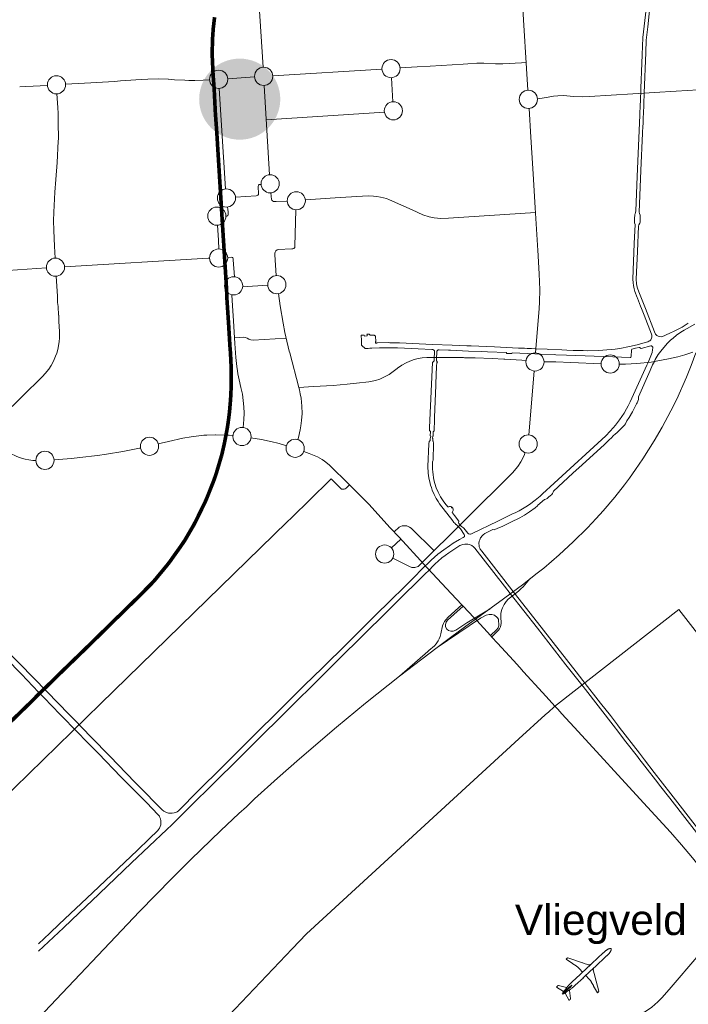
# Model space of a CAD drawing. Header units: metres. Extents: x 160756 to 160966, y 503283 to 503570.
# Tile 23 of 26: x 160929 to 160947, y 503372 to 503399. Entities that reach past the tile are written whole.
import ezdxf

# ---------------------------------------------------------------- set-up
doc = ezdxf.new("R2010")
doc.units = ezdxf.units.M
doc.header["$MEASUREMENT"] = 0
doc.linetypes.add('DGN Style 7', pattern=[13.626466, 6.13191, -2.725293, 2.04397, -2.725293])
for name, color, linetype, lineweight in [('kader', 7, 'Continuous', 0), ('tekening-onderhoek', 7, 'Continuous', 0), ('X-TA-MAATVOERING', 7, 'Continuous', 0), ('X-TA-TEKST(oppervlakte)', 7, 'Continuous', 0)]:
    doc.layers.add(name, color=color, linetype=linetype, lineweight=lineweight)
doc.styles.add('ARIAL', font='arial.ttf', dxfattribs={"height": 2.5})
doc.styles.add('Style-Arial', font='arial.ttf')

# ---------------------------------------------------------------- blocks, each defined once
blk = doc.blocks.new('KA3')
at = {"linetype": 'DGN Style 7'}
blk.add_wipeout([(4200, 0), (4200, 2946), (0, 2946), (0, 0), (4200, 0), (4080, 110), (118.4, 110), (118.4, 2836), (4080, 2836), (4080, 110)], dxfattribs=at)
blk = doc.blocks.new('TOP_zwartwit')
for p, q in [((-33.773, -54.998), (-34.176, -48.325)), ((-47.792, -54.202), (-41.79, -53.837)), ((-40.792, -53.771), (-39.861, -53.71)), ((-39.86, -53.71), (-39.141, -53.671)), ((-59.183, -54.668), (-57.799, -54.58)), ((-57.798, -54.58), (-57.477, -54.564)), ((-56.17, -54.486), (-55.328, -54.426)), ((-53.529, -54.39), (-53.197, -54.423)), ((-53.201, -54.423), (-52.621, -54.449)), ((-48.79, -54.265), (-50.27, -54.363)), ((-41.19, -55.627), (-41.263, -54.306)), ((-61.704, -54.816), (-61.374, -54.799)), ((-61.374, -54.799), (-60.181, -54.73)), ((-50.394, -60.426), (-50.738, -54.895)), ((-47.967, -59.643), (-48.261, -54.731)), ((-41.655, -56.21), (-48.148, -56.624)), ((-59.637, -58.977), (-59.586, -57.803)), ((-59.717, -59.898), (-59.637, -58.974)), ((-44.097, -60.897), (-46.003, -61.034)), ((-40.139, -61.58), (-41.374, -61.029)), ((-59.845, -62.155), (-59.834, -61.713)), ((-39.547, -61.844), (-40.138, -61.581)), ((-33.353, -61.716), (-38.128, -62.026)), ((-59.835, -62.704), (-59.845, -62.155)), ((-59.799, -63.577), (-59.835, -62.705)), ((-47.601, -65.195), (-47.677, -64.044)), ((-60.239, -64.766), (-67.124, -65.227)), ((-49.944, -67.682), (-49.999, -66.862)), ((-49.944, -67.682), (-49.871, -68.931)), ((-46.888, -69.343), (-47.075, -68.555)), ((-49.777, -70.198), (-49.739, -70.441)), ((-32.523, -69.937), (-32.882, -69.94)), ((-33.712, -73.961), (-33.423, -70.443)), ((-46.328, -71.48), (-46.354, -71.346)), ((-46.286, -71.697), (-46.328, -71.48)), ((-46.283, -73.674), (-46.244, -73.46)), ((-51.418, -73.967), (-50.951, -73.95)), ((-50.946, -73.95), (-50.319, -73.963)), ((-47.907, -74.319), (-47.986, -74.301)), ((-41.332, -79.062), (-42.177, -78.134)), ((-40.852, -79.584), (-41.333, -79.062)), ((-40.652, -79.802), (-40.852, -79.584)), ((-41.274, -80.174), (-40.752, -79.693)), ((-39.669, -80.874), (-40.651, -79.802)), ((-39.527, -81.029), (-39.669, -80.874)), ((-33.661, -81.884), (-34.034, -82.308)), ((-37.328, -83.379), (-37.396, -83.306)), ((-36.742, -84.004), (-37.328, -83.379)), ((-37.129, -84.296), (-35.85, -83.517)), ((-36.38, -84.037), (-38.763, -85.654)), ((-36.582, -84.176), (-36.742, -84.004)), ((-35.825, -84.995), (-36.582, -84.176)), ((-35.824, -84.996), (-35.745, -85.084)), ((-40.82, -87.223), (-39.267, -85.875))]:
    blk.add_line(p, q)
at = {"ltscale": 100}
for p, q in [((-31.631, -102.764), (-31.674, -102.805)), ((-31.312, -103.04), (-31.674, -102.805)), ((-30.769, -103.002), (-31.573, -102.731)), ((-29.629, -102.456), (-30.248, -103.033)), ((-29.458, -102.639), (-30.077, -103.217)), ((-31.291, -103.053), (-31.312, -103.04)), ((-31.121, -103.164), (-31.291, -103.053)), ((-31.099, -103.178), (-31.12, -103.164)), ((-31.018, -103.231), (-31.099, -103.178)), ((-31.018, -103.231), (-30.947, -103.307)), ((-30.947, -103.307), (-30.932, -103.323)), ((-30.932, -103.323), (-30.759, -103.509)), ((-30.315, -103.095), (-30.83, -103.576)), ((-30.748, -103.008), (-30.769, -103.002)), ((-30.618, -103.052), (-30.749, -103.009)), ((-30.144, -103.278), (-30.659, -103.759)), ((-30.428, -103.116), (-30.618, -103.052)), ((-30.287, -103.069), (-30.316, -103.094)), ((-30.248, -103.033), (-30.315, -103.095)), ((-30.173, -103.39), (-30.122, -103.584)), ((-30.077, -103.217), (-30.143, -103.278)), ((-30.115, -103.253), (-30.143, -103.28)), ((-30.892, -103.634), (-31.338, -104.049)), ((-30.721, -103.817), (-31.167, -104.233)), ((-30.802, -103.55), (-30.917, -103.657)), ((-30.638, -103.739), (-30.746, -103.84)), ((-30.588, -103.692), (-30.414, -103.878)), ((-30.399, -103.895), (-30.414, -103.878)), ((-30.399, -103.895), (-30.328, -103.971)), ((-30.328, -103.971), (-30.281, -104.055)), ((-30.122, -103.584), (-30.088, -103.717)), ((-30.087, -103.717), (-30.082, -103.738)), ((-30.082, -103.738), (-29.868, -104.559)), ((-31.804, -104.579), (-32.192, -104.331)), ((-32.091, -104.256), (-32.108, -104.252)), ((-31.65, -104.353), (-32.091, -104.256)), ((-31.525, -104.366), (-31.785, -104.626)), ((-31.496, -104.397), (-31.773, -104.639)), ((-31.491, -104.523), (-31.426, -104.969)), ((-31.373, -104.082), (-31.338, -104.049)), ((-31.202, -104.265), (-31.167, -104.233)), ((-30.281, -104.055), (-30.269, -104.078)), ((-30.269, -104.078), (-30.17, -104.256)), ((-30.17, -104.256), (-30.158, -104.277)), ((-30.158, -104.277), (-29.949, -104.655)), ((-31.866, -104.708), (-31.885, -104.73)), ((-31.885, -104.73), (-31.884, -104.731)), ((-31.861, -104.713), (-31.884, -104.731)), ((-31.843, -104.645), (-31.871, -104.703)), ((-31.871, -104.703), (-31.856, -104.719)), ((-31.796, -104.695), (-31.856, -104.719)), ((-31.785, -104.626), (-31.804, -104.645)), ((-31.773, -104.639), (-31.794, -104.657)), ((-31.728, -104.66), (-31.507, -105.065)), ((-31.426, -104.969), (-31.423, -104.987)), ((-29.905, -104.614), (-29.949, -104.655))]:
    blk.add_line(p, q, dxfattribs=at)
at = {"flags": 128}
for points in [[(-60.667, -102.365), (-59.303, -101.068), (-58.017, -99.847), (-57.759, -99.61), (-55.554, -97.508), (-53.612, -95.661), (-53.34, -95.404), (-51.816, -93.879), (-51.757, -93.827), (-51.597, -93.681), (-51.529, -93.605), (-49.185, -91.275), (-46.61, -88.731), (-45.501, -87.626), (-44.163, -86.301), (-41.525, -83.682), (-41.084, -83.251), (-39.397, -81.573), (-39.241, -81.428), (-39.12, -81.316), (-39.046, -81.232), (-38.866, -81.055), (-38.7, -80.902), (-38.495, -80.725), (-38.323, -80.587), (-38.121, -80.437), (-37.846, -80.253), (-37.514, -80.047), (-37.454, -80.019), (-37.341, -79.979), (-37.227, -79.962), (-37.137, -79.962), (-37.069, -79.971), (-36.978, -79.993), (-36.856, -80.049), (-36.754, -80.119), (-36.682, -80.192), (-35.637, -81.526), (-34.928, -82.442), (-34.867, -82.516), (-34.806, -82.602), (-34.765, -82.66), (-34.744, -82.677), (-33.248, -84.59), (-31.678, -86.601), (-30.738, -87.794), (-28.956, -90.091), (-28.898, -90.165), (-28.378, -90.837), (-27.739, -91.653), (-27.665, -91.756), (-27.336, -92.175), (-26.629, -93.092), (-26.527, -93.228), (-25.974, -93.935), (-23.939, -96.562)], [(-22.979, -97.478), (-25.906, -93.694), (-26.821, -92.524), (-27.354, -91.831), (-27.626, -91.474), (-28.748, -90.039), (-28.841, -89.901), (-29.236, -89.401), (-29.777, -88.711), (-30.744, -87.473), (-31.124, -86.997), (-32.91, -84.707), (-34.648, -82.484), (-35.919, -80.847), (-36.305, -80.359), (-36.388, -80.243), (-36.411, -80.197), (-36.441, -80.107), (-36.453, -80.039), (-36.458, -79.925), (-36.443, -79.812), (-36.417, -79.721), (-36.371, -79.625), (-36.343, -79.581), (-36.299, -79.525), (-36.232, -79.457), (-36.141, -79.389), (-35.994, -79.31), (-35.703, -79.163), (-35.625, -79.184), (-35.423, -79.082), (-35.177, -78.99), (-34.698, -78.758), (-34.203, -78.513), (-33.96, -78.379), (-33.676, -78.184), (-33.365, -77.962), (-33.249, -77.857), (-33.23, -77.817), (-32.855, -77.502), (-32.78, -77.492), (-32.743, -77.476), (-32.709, -77.453), (-32.621, -77.371), (-32.553, -77.309), (-32.448, -77.229), (-32.41, -77.177), (-32.384, -77.107), (-32.36, -77.05), (-31.298, -76.07), (-30.79, -75.611), (-29.563, -74.483), (-29.297, -74.234), (-29.175, -74.114), (-29.08, -74.016), (-28.962, -73.899), (-28.878, -73.837), (-28.453, -73.418), (-28.4, -73.341), (-28.334, -73.182), (-28.21, -73.007), (-28.02, -72.693), (-27.799, -72.25), (-27.766, -72.199), (-27.688, -72.002), (-27.682, -71.926), (-27.696, -71.857), (-27.045, -70.407), (-26.912, -70.11), (-26.816, -69.919), (-26.765, -69.817), (-26.6, -69.542), (-26.468, -69.35), (-26.305, -69.145), (-26.093, -68.909), (-25.925, -68.748), (-25.789, -68.626), (-25.599, -68.473), (-25.37, -68.311), (-25.18, -68.193), (-25.007, -68.101), (-24.587, -67.862)], [(-24.95, -67.814), (-25.296, -68.021), (-25.65, -68.205), (-25.801, -68.279), (-25.9, -68.32), (-26.246, -68.49), (-26.373, -68.541), (-26.45, -68.555), (-26.526, -68.552), (-26.603, -68.531), (-26.674, -68.49), (-26.716, -68.453), (-26.75, -68.41), (-26.813, -68.28), (-27.312, -67.004), (-27.635, -66.187), (-27.726, -65.932), (-27.754, -65.83), (-27.791, -65.651), (-27.811, -65.389), (-27.741, -63.865), (-27.686, -62.478), (-27.679, -62.4), (-27.612, -62.302), (-27.606, -62.279), (-27.592, -61.926), (-27.602, -61.869), (-27.638, -61.783), (-27.649, -61.709), (-27.552, -59.417), (-27.468, -57.36), (-27.462, -57.315), (-27.452, -56.993), (-27.441, -56.822), (-27.43, -56.443), (-27.421, -56.326), (-27.375, -55.152), (-27.287, -52.915), (-27.264, -52.234), (-27.18, -51.505), (-27.021, -50.081)], [(-27.27, -50.536), (-27.45, -52.086), (-27.487, -53.043), (-27.521, -53.971), (-27.525, -53.991), (-27.538, -54.43), (-27.544, -54.467), (-27.553, -54.851), (-27.556, -54.877), (-27.561, -54.942), (-27.562, -55.014), (-27.567, -55.164), (-27.573, -55.35), (-27.579, -55.404), (-27.584, -55.532), (-27.599, -55.879), (-27.612, -56.267), (-27.62, -56.375), (-27.76, -59.741), (-27.84, -61.624), (-27.847, -61.718), (-27.881, -61.803), (-27.89, -61.837), (-27.902, -62.062), (-27.911, -62.293), (-27.878, -62.39), (-27.921, -63.427), (-28.007, -65.392), (-27.99, -65.598), (-27.97, -65.737), (-27.93, -65.915), (-27.882, -66.074), (-27.757, -66.392), (-27.746, -66.431), (-27.571, -66.868), (-27.522, -67.007), (-27.378, -67.364), (-26.97, -68.416), (-26.955, -68.476), (-26.955, -68.575), (-26.969, -68.634), (-27.017, -68.727), (-27.071, -68.78), (-27.113, -68.809), (-27.181, -68.833), (-27.578, -68.946), (-27.757, -68.996), (-28.177, -69.094), (-28.713, -69.196), (-28.971, -69.235), (-29.645, -69.302), (-29.864, -69.316), (-30.499, -69.325), (-30.737, -69.319), (-30.975, -69.306), (-31.273, -69.308), (-31.63, -69.295), (-31.908, -69.278), (-32.623, -69.25), (-32.702, -69.241), (-33.365, -69.215), (-33.569, -69.207), (-33.587, -69.21), (-33.805, -69.196), (-33.961, -69.194), (-34.281, -69.184), (-35.611, -69.119), (-36.882, -69.063), (-36.911, -69.06), (-37.122, -69.06), (-37.925, -69.023), (-39.004, -68.976), (-39.019, -68.977), (-40.834, -68.895), (-41.353, -68.888), (-41.438, -68.882), (-42.034, -68.884), (-42.066, -68.901), (-42.093, -68.907), (-42.121, -68.905), (-42.147, -68.884), (-42.153, -68.836), (-42.119, -68.821), (-42.139, -68.525), (-42.211, -68.461), (-42.399, -68.47), (-42.436, -68.467), (-42.493, -68.417), (-42.524, -68.416), (-42.618, -68.423), (-42.613, -68.427), (-42.613, -68.51), (-42.758, -68.518), (-42.762, -68.471), (-42.771, -68.468), (-42.925, -68.476), (-42.931, -68.498), (-42.919, -68.734), (-42.914, -68.905), (-42.924, -68.906), (-42.917, -69.017), (-42.898, -69.045), (-42.717, -69.207), (-42.547, -69.199), (-42.453, -69.179), (-42.351, -69.184), (-41.926, -69.165), (-41.31, -69.162), (-41.03, -69.167), (-40.936, -69.176), (-39.798, -69.227), (-39.045, -69.255), (-39.017, -69.261), (-38.988, -69.261), (-38.958, -69.277), (-38.902, -69.33), (-38.896, -69.357), (-38.917, -69.806), (-38.921, -69.883), (-39.021, -69.965), (-39.177, -73.554), (-39.179, -73.713), (-39.127, -73.765), (-39.135, -74.005), (-39.112, -74.028), (-39.118, -74.124), (-39.136, -74.15), (-39.146, -74.27), (-39.203, -74.318), (-39.211, -74.444), (-39.263, -75.695), (-39.25, -76.035), (-39.231, -76.205), (-39.198, -76.403), (-39.167, -76.545), (-39.121, -76.715), (-39.076, -76.857), (-39.022, -76.999), (-38.917, -77.234), (-38.804, -77.453), (-38.71, -77.613), (-38.62, -77.746), (-37.887, -78.689), (-37.874, -78.712), (-37.835, -78.77), (-37.793, -78.809), (-37.732, -78.885), (-37.701, -78.893), (-37.673, -78.917), (-37.478, -79.128), (-37.27, -79.44), (-37.251, -79.474), (-37.246, -79.505), (-37.251, -79.54), (-37.271, -79.571), (-37.318, -79.602), (-37.522, -79.714), (-37.868, -79.921), (-38.084, -80.06), (-38.383, -80.271), (-38.713, -80.522), (-39.089, -80.852), (-39.296, -81.052), (-39.446, -81.203), (-40.175, -81.931), (-41.733, -83.475), (-41.758, -83.495), (-42.547, -84.273), (-43.704, -85.425), (-45.059, -86.766), (-46.061, -87.748), (-47.062, -88.742), (-49.185, -90.842), (-50.594, -92.251), (-51.873, -93.525), (-52.981, -94.64), (-53.047, -94.685), (-53.121, -94.722), (-53.217, -94.754), (-53.316, -94.772), (-53.454, -94.775), (-53.533, -94.761), (-53.632, -94.73), (-53.774, -94.662), (-53.878, -94.587), (-55.192, -93.24), (-56.004, -92.415), (-56.149, -92.26), (-58.381, -89.967), (-58.569, -89.768), (-59.011, -89.32), (-59.594, -88.717), (-60.22, -88.077), (-61.698, -86.551), (-62.719, -85.511)], [(-62.456, -86.266), (-61.61, -87.128), (-60.666, -88.106), (-60.233, -88.546), (-60.064, -88.729), (-57.916, -90.927), (-57.372, -91.492), (-56.141, -92.76), (-55.721, -93.185), (-55.56, -93.356), (-54.742, -94.187), (-54.089, -94.857), (-54.028, -94.939), (-54, -94.996), (-53.967, -95.08), (-53.942, -95.194), (-53.939, -95.332), (-53.952, -95.417), (-53.976, -95.502), (-54.012, -95.586), (-54.066, -95.674), (-54.113, -95.729), (-54.586, -96.184), (-55.235, -96.795), (-57.705, -99.148), (-59.539, -100.882), (-60.048, -101.369), (-60.667, -101.956)], [(-48.322, -53.733), (-48.606, -49.208), (-48.722, -47.999)], [(-39.141, -53.671), (-37.335, -53.561), (-37.078, -53.535), (-36.577, -53.512)], [(-36.575, -53.512), (-36.196, -53.509), (-35.558, -53.546), (-35.151, -53.546), (-34.126, -53.48), (-33.866, -53.464)], [(-57.477, -54.564), (-56.488, -54.508), (-56.17, -54.486)], [(-55.327, -54.426), (-54.668, -54.393), (-54.097, -54.377), (-53.534, -54.389)], [(-52.621, -54.449), (-52.401, -54.458), (-52.079, -54.46), (-51.626, -54.446), (-51.268, -54.424)], [(-59.598, -56.27), (-59.61, -55.953), (-59.658, -55.195)], [(-25.624, -55.049), (-30.375, -55.342)], [(-23.198, -54.899), (-25.624, -55.049)], [(-30.375, -55.342), (-30.763, -55.357), (-31.262, -55.337), (-31.811, -55.287), (-32.121, -55.295), (-32.356, -55.321), (-32.656, -55.375), (-32.991, -55.439), (-33.244, -55.461)], [(-59.586, -57.802), (-59.577, -57.66), (-59.583, -56.765), (-59.586, -56.567), (-59.594, -56.353), (-59.598, -56.27)], [(-33.695, -55.995), (-33.603, -57.578), (-33.554, -58.442), (-33.477, -59.598)], [(-59.834, -61.711), (-59.779, -60.605), (-59.717, -59.898)], [(-33.477, -59.598), (-33.369, -61.471), (-33.218, -63.804)], [(-48.616, -60.764), (-48.582, -60.727), (-48.571, -60.688), (-48.591, -60.293), (-48.583, -60.226), (-48.538, -60.184), (-48.495, -60.178), (-48.436, -60.174)], [(-47.896, -60.64), (-47.865, -61), (-47.847, -61.043), (-47.817, -61.078), (-47.757, -61.112), (-47.703, -61.125), (-47.598, -61.12), (-47.001, -61.091)], [(-49.84, -60.884), (-48.702, -60.804), (-48.645, -60.786), (-48.612, -60.76)], [(-41.375, -61.028), (-41.533, -60.96), (-41.879, -60.875), (-42.071, -60.84), (-42.263, -60.82), (-42.549, -60.81), (-44.096, -60.897)], [(-50.369, -61.915), (-50.318, -61.916), (-50.28, -61.905), (-50.255, -61.879), (-50.244, -61.844), (-50.247, -61.692), (-50.26, -61.549), (-50.277, -61.419)], [(-47.677, -64.041), (-47.678, -63.951), (-47.667, -63.897), (-47.633, -63.832), (-47.554, -63.781), (-47.488, -63.765), (-46.739, -63.721), (-46.683, -63.717), (-46.634, -63.701), (-46.605, -63.673), (-46.587, -63.641), (-46.583, -63.578), (-46.517, -61.576)], [(-38.127, -62.026), (-38.546, -62.043), (-38.916, -62.015), (-39.191, -61.962), (-39.552, -61.842)], [(-50.831, -62.42), (-50.78, -63.247), (-50.75, -63.73)], [(-59.761, -64.233), (-59.799, -63.579)], [(-33.218, -63.803), (-33.149, -65.096), (-33.12, -65.983), (-33.129, -66.64), (-33.144, -67.017), (-33.165, -67.228)], [(-59.241, -64.703), (-51.343, -64.231), (-51.27, -64.232)], [(-50.271, -64.194), (-50.058, -64.184), (-50.031, -64.193), (-50.009, -64.205), (-49.994, -64.221), (-49.979, -64.244), (-49.962, -64.331)], [(-49.961, -64.334), (-49.904, -65.259)], [(-59.707, -65.232), (-59.635, -66.333)], [(-48.067, -65.725), (-49.449, -65.809)], [(-59.635, -66.333), (-59.621, -66.677), (-59.594, -66.898), (-59.563, -67.374)], [(-49.999, -66.862), (-50.042, -66.248)], [(-47.219, -67.806), (-47.388, -66.865), (-47.483, -66.186)], [(-59.562, -67.377), (-59.559, -67.72), (-59.519, -68.273), (-59.52, -68.609), (-59.536, -68.835), (-59.605, -69.265)], [(-33.165, -67.226), (-33.344, -69.446)], [(-47.075, -68.555), (-47.125, -68.33), (-47.219, -67.806)], [(-49.889, -68.615), (-49.378, -68.582), (-49.288, -68.596), (-49.198, -68.638)], [(-49.198, -68.638), (-49.108, -68.694), (-48.99, -68.733), (-48.868, -68.742), (-47.057, -68.629)], [(-59.605, -69.265), (-59.67, -69.468), (-59.74, -69.634)], [(-49.871, -68.931), (-49.826, -69.693), (-49.777, -70.195)], [(-59.74, -69.634), (-59.855, -69.908), (-59.974, -70.13), (-60.108, -70.333)], [(-46.354, -71.342), (-46.863, -69.447), (-46.888, -69.343)], [(-39.796, -69.745), (-40.02, -69.804), (-40.267, -69.892), (-40.463, -69.984), (-40.707, -70.122), (-40.945, -70.284), (-40.963, -70.307)], [(-39.321, -69.692), (-39.586, -69.709), (-39.796, -69.745)], [(-38.468, -69.691), (-39.321, -69.692)], [(-37.314, -69.707), (-38.468, -69.691)], [(-37.257, -69.708), (-37.314, -69.707)], [(-35.085, -69.784), (-35.733, -69.746), (-36.669, -69.716), (-37.257, -69.708)], [(-24.537, -69.435), (-24.795, -70.135), (-25.055, -70.777), (-25.59, -71.987), (-25.909, -72.632), (-26.389, -73.534), (-26.826, -74.287), (-27.451, -75.281), (-27.849, -75.865), (-28.187, -76.34), (-28.451, -76.695), (-28.993, -77.379), (-29.639, -78.14), (-30.016, -78.563), (-30.492, -79.07), (-31.272, -79.845), (-32.041, -80.551), (-32.901, -81.282), (-33.328, -81.627), (-33.995, -82.142), (-35.112, -82.983), (-36.588, -84.05)], [(-35.028, -69.788), (-35.085, -69.784)], [(-33.877, -69.87), (-34.109, -69.842), (-35.028, -69.788)], [(-24.709, -69.413), (-25.148, -69.556), (-25.531, -69.658), (-26.042, -69.777), (-26.627, -69.891), (-26.998, -69.947), (-27.774, -70.031), (-28.412, -70.065), (-28.744, -70.066)], [(-60.111, -70.336), (-60.299, -70.586), (-60.444, -70.748), (-62.684, -72.944)], [(-40.963, -70.307), (-41.402, -70.632)], [(-31.4, -69.972), (-32.24, -69.937), (-32.523, -69.937)], [(-29.744, -70.038), (-31.4, -69.972)], [(-49.739, -70.441), (-49.716, -70.592), (-49.647, -70.93), (-49.544, -71.345)], [(-41.717, -70.792), (-41.902, -70.887), (-42.151, -70.967), (-42.516, -71.043), (-43.187, -71.118)], [(-41.402, -70.632), (-41.717, -70.792)], [(-49.545, -71.343), (-49.466, -71.712), (-49.386, -72.413), (-49.373, -72.761), (-49.377, -73.11), (-49.42, -73.549)], [(-46.352, -71.352), (-45.556, -71.298)], [(-43.705, -71.169), (-44.473, -71.232), (-45.556, -71.298)], [(-43.187, -71.118), (-43.705, -71.169)], [(-46.243, -73.457), (-46.205, -73.173), (-46.182, -72.782), (-46.189, -72.375), (-46.238, -71.941), (-46.286, -71.697)], [(-63.211, -74.174), (-62.755, -74.609), (-62.402, -74.868), (-62.178, -74.996), (-61.938, -75.111), (-61.728, -75.193), (-61.409, -75.286), (-61.197, -75.331), (-60.986, -75.361), (-60.817, -75.372)], [(-54.087, -74.45), (-53.531, -74.319), (-52.734, -74.138), (-52.276, -74.056), (-51.59, -73.976), (-51.42, -73.967)], [(-50.319, -73.963), (-50.199, -73.966), (-49.984, -73.992)], [(-47.986, -74.301), (-48.42, -74.209), (-48.992, -74.115)], [(-46.415, -74.214), (-46.386, -74.102), (-46.285, -73.681), (-46.283, -73.674)], [(-57.432, -75.09), (-56.932, -75.022), (-56.026, -74.873), (-55.12, -74.695), (-55.06, -74.681)], [(-47.041, -74.55), (-47.445, -74.428), (-47.907, -74.319)], [(-59.818, -75.323), (-58.858, -75.251), (-58.406, -75.207), (-57.431, -75.089)], [(-43.572, -76.7), (-44.702, -75.598), (-44.941, -75.399), (-45.079, -75.308), (-45.335, -75.167), (-45.792, -74.978), (-46.093, -74.866)], [(-39.8, -81.204), (-34.623, -76.049), (-34.324, -75.694), (-34.153, -75.439), (-33.972, -75.095), (-33.913, -74.932)], [(-47.009, -78.748), (-46.771, -78.515), (-44.676, -76.469), (-44.577, -76.38), (-44.476, -76.487), (-44.009, -76.933), (-43.937, -76.951), (-43.871, -76.951), (-43.81, -76.931), (-43.752, -76.886), (-43.572, -76.699)], [(-42.178, -78.134), (-42.498, -77.79), (-43.571, -76.7)], [(-68.773, -100), (-62.794, -94.151), (-57.255, -88.758), (-47.009, -78.748)], [(-38.924, -80.332), (-40.181, -79.089), (-40.268, -79.029), (-40.42, -78.967), (-40.504, -78.954), (-40.678, -78.965), (-40.763, -78.993), (-40.841, -79.033), (-41.126, -79.286)], [(-39.8, -81.204), (-39.978, -81.257), (-40.143, -81.245), (-40.286, -81.2), (-41.196, -80.737)], [(-37.396, -83.306), (-37.988, -82.683), (-39.527, -81.029)], [(-35.755, -85.073), (-35.379, -84.706), (-35.321, -84.625), (-35.271, -84.522), (-35.236, -84.329), (-35.264, -83.952), (-35.25, -83.762), (-35.206, -83.569), (-35.172, -83.472), (-35.08, -83.285), (-34.962, -83.12), (-34.856, -83), (-34.786, -82.935), (-34.282, -82.549), (-34.164, -82.42), (-34.034, -82.308)], [(-39.267, -85.875), (-39.216, -85.816), (-38.907, -85.555), (-38.815, -85.453), (-38.706, -85.293), (-38.645, -85.178), (-38.59, -85.043), (-38.549, -84.896), (-38.458, -84.453), (-38.411, -84.324), (-38.355, -84.221), (-38.285, -84.126), (-38.15, -83.993), (-37.394, -83.308)], [(-37.328, -83.379), (-38.182, -84.154), (-38.265, -84.262), (-38.305, -84.388), (-38.295, -84.516), (-38.23, -84.641), (-38.135, -84.719), (-38.01, -84.758), (-37.885, -84.75), (-37.736, -84.699), (-37.129, -84.296)], [(-36.38, -84.037), (-36.064, -83.883), (-35.9, -83.834), (-35.759, -83.835), (-35.607, -83.879), (-35.458, -83.996), (-35.392, -84.093), (-35.36, -84.462), (-35.411, -84.57), (-35.492, -84.675), (-35.83, -84.988)], [(-25.472, -83.562), (-32.144, -88.766)], [(-25.472, -83.562), (-24.441, -84.885)], [(-36.588, -84.05), (-36.975, -84.339), (-37.948, -85.044), (-38.763, -85.654), (-40.82, -87.223), (-42.698, -88.72), (-44.283, -90.031), (-46.317, -91.771), (-47.528, -92.833), (-48.798, -93.98), (-49.246, -94.413), (-49.663, -94.783), (-50.644, -95.715), (-52.29, -97.311), (-53.339, -98.357), (-55.115, -100.181), (-60.667, -106.047)], [(-35.745, -85.083), (-35.437, -85.423), (-34.556, -86.376)], [(-34.556, -86.376), (-34.213, -86.748), (-34.007, -86.989), (-32.965, -88.125), (-32.593, -88.523), (-32.282, -88.881)], [(-32.341, -88.932), (-32.221, -88.831)], [(-32.221, -88.831), (-32.144, -88.766)], [(-32.815, -89.366), (-34.266, -90.685), (-45.93, -101.412), (-46.727, -102.224), (-50.214, -105.904), (-54.115, -110)], [(-32.618, -89.188), (-32.815, -89.366)], [(-32.618, -89.188), (-32.341, -88.932)], [(-32.285, -88.877), (-32.119, -89.046), (-31.902, -89.305), (-31, -90.267), (-27.608, -93.969), (-25.929, -95.813), (-25.318, -96.503), (-24.723, -97.222), (-22.283, -100.277), (-21.949, -100.71)], [(-22.665, -101.218), (-23.214, -101.601), (-23.8, -102.045), (-23.98, -102.197), (-24.237, -102.44), (-24.48, -102.693), (-25.894, -104.33)], [(-25.894, -104.33), (-26.392, -104.904), (-26.625, -105.151), (-26.96, -105.443), (-27.244, -105.646), (-27.563, -105.831), (-27.922, -105.996), (-28.167, -106.085), (-28.75, -106.275)]]:
    blk.add_lwpolyline(points, dxfattribs=at)
at = {"linetype": 'Continuous', "ltscale": 0.2, "const_width": 0.2, "flags": 128}
for points in [[(-50.991, -50.978), (-51.062, -51.568), (-51.104, -52.152), (-51.126, -52.998), (-51.076, -54.097), (-51.016, -54.901), (-50.949, -56.238), (-50.869, -57.342), (-50.57, -62.187)], [(-50.348, -65.7), (-50.57, -62.187)], [(-50.613, -75.111), (-50.578, -74.973), (-50.45, -74.41), (-50.423, -74.27), (-50.412, -74.212), (-50.385, -74.067), (-50.377, -74.029), (-50.371, -73.996), (-50.361, -73.942), (-50.353, -73.9), (-50.347, -73.869), (-50.341, -73.838), (-50.331, -73.785), (-50.291, -73.573), (-50.241, -73.24), (-50.198, -72.908), (-50.173, -72.696), (-50.172, -72.687), (-50.169, -72.659), (-50.165, -72.606), (-50.161, -72.569), (-50.144, -72.368), (-50.116, -72.04), (-50.096, -71.702), (-50.088, -71.483), (-50.086, -71.409), (-50.084, -71.357), (-50.081, -71.293), (-50.078, -71.193), (-50.072, -70.759), (-50.074, -70.652), (-50.075, -70.577), (-50.076, -70.532), (-50.077, -70.466), (-50.078, -70.415), (-50.079, -70.342), (-50.082, -70.191), (-50.105, -69.718), (-50.108, -69.652), (-50.109, -69.631), (-50.111, -69.6), (-50.115, -69.524), (-50.121, -69.393), (-50.137, -69.249), (-50.184, -68.477), (-50.187, -68.42), (-50.189, -68.389), (-50.19, -68.372), (-50.194, -68.31), (-50.222, -67.85), (-50.224, -67.812), (-50.226, -67.78), (-50.228, -67.749), (-50.231, -67.702), (-50.234, -67.667), (-50.237, -67.625), (-50.242, -67.549), (-50.302, -66.65), (-50.307, -66.582), (-50.309, -66.556), (-50.31, -66.532), (-50.315, -66.467), (-50.316, -66.44), (-50.316, -66.296), (-50.348, -65.7)], [(-64.631, -92.093), (-61.157, -88.722), (-60.839, -88.402), (-60.73, -88.288), (-60.705, -88.261), (-60.665, -88.224), (-60.638, -88.198), (-60.606, -88.167), (-60.361, -87.932), (-60.29, -87.863), (-60.229, -87.805), (-60.181, -87.758), (-59.729, -87.318), (-59.594, -87.179), (-59.549, -87.135), (-59.503, -87.091), (-59.345, -86.938), (-59.303, -86.897), (-58.129, -85.759), (-57.106, -84.757), (-56.405, -84.062), (-56.258, -83.927), (-55.394, -83.076), (-55.249, -82.94), (-55.07, -82.759), (-55.029, -82.717), (-54.95, -82.637), (-54.917, -82.604), (-54.48, -82.162), (-54.344, -82.014), (-54.268, -81.931), (-53.966, -81.565), (-53.914, -81.502), (-53.875, -81.455), (-53.827, -81.396), (-53.583, -81.1), (-53.459, -80.94), (-53.195, -80.568), (-53.143, -80.495), (-53.085, -80.413), (-53.055, -80.371), (-53.031, -80.338), (-52.988, -80.277), (-52.836, -80.063), (-52.645, -79.781), (-52.63, -79.759), (-52.38, -79.331), (-52.135, -78.91), (-51.991, -78.629), (-51.805, -78.25), (-51.769, -78.176), (-51.744, -78.126), (-51.711, -78.058), (-51.525, -77.679), (-51.402, -77.394), (-51.317, -77.18), (-51.301, -77.141), (-51.259, -77.036), (-51.234, -76.971), (-51.071, -76.564), (-50.975, -76.297), (-50.893, -76.052), (-50.885, -76.028), (-50.863, -75.953), (-50.845, -75.893), (-50.823, -75.817), (-50.613, -75.111)]]:
    blk.add_lwpolyline(points, dxfattribs=at)
at = {"flags": 128}
blk.add_lwpolyline([(-33.073, -69.51), (-32.308, -69.536), (-32.231, -69.544), (-31.644, -69.564), (-29.092, -69.666), (-28.148, -69.702), (-28.123, -69.693), (-28.104, -69.678), (-28.093, -69.652), (-28.089, -69.627), (-28.08, -69.295), (-28.072, -69.268), (-28.055, -69.247), (-28.032, -69.233), (-27.859, -69.187), (-27.658, -69.142), (-27.632, -69.146), (-27.544, -69.207), (-27.008, -69.06), (-26.983, -69.06), (-26.954, -69.068), (-26.933, -69.088), (-26.915, -69.114), (-26.908, -69.139), (-26.908, -69.165), (-26.915, -69.278), (-26.946, -69.42), (-27.163, -69.965), (-27.163, -69.965), (-27.224, -70.117), (-28.14, -72.13), (-28.25, -72.357), (-28.344, -72.527), (-28.481, -72.758), (-28.732, -73.13), (-28.952, -73.416), (-29.08, -73.569), (-29.243, -73.752), (-29.489, -74.005), (-32.328, -76.613), (-32.963, -77.195), (-33.095, -77.322), (-33.363, -77.542), (-33.689, -77.78), (-33.882, -77.908), (-34.25, -78.129), (-34.477, -78.249), (-34.607, -78.308), (-35.416, -78.699), (-36.87, -79.401), (-36.924, -79.418), (-36.969, -79.418), (-37.037, -79.395), (-37.067, -79.371), (-37.294, -79.084), (-37.312, -79.067), (-37.417, -79), (-37.57, -78.835), (-37.59, -78.799), (-37.559, -78.729), (-37.568, -78.703), (-37.807, -78.394), (-37.918, -78.247), (-37.924, -78.22), (-37.914, -78.182), (-37.899, -78.155), (-37.884, -78.123), (-37.878, -78.092), (-37.875, -78.056), (-37.879, -78.03), (-37.892, -77.99), (-37.913, -77.963), (-37.936, -77.936), (-37.953, -77.973), (-37.977, -77.961), (-37.959, -77.922), (-37.992, -77.906), (-38.027, -77.899), (-38.054, -77.898), (-38.08, -77.902), (-38.118, -77.914), (-38.154, -77.922), (-38.179, -77.909), (-38.342, -77.708), (-38.435, -77.58), (-38.569, -77.37), (-38.702, -77.115), (-38.808, -76.86), (-38.883, -76.63), (-38.937, -76.426), (-38.963, -76.299), (-38.984, -76.145), (-39.001, -75.992), (-39.009, -75.839), (-39.012, -75.507), (-39.005, -75.431), (-38.988, -75.38), (-38.985, -75.354), (-38.95, -74.436), (-38.95, -74.41), (-38.97, -74.3), (-38.988, -74.28), (-38.994, -74.254), (-38.991, -74.146), (-39.006, -74.13), (-39.002, -74.03), (-38.985, -74.013), (-38.977, -73.795), (-38.967, -73.774), (-38.927, -73.737), (-38.919, -73.718), (-38.895, -73.131), (-38.906, -73.08), (-38.907, -73.004), (-38.83, -71.212), (-38.827, -71.156), (-38.785, -70.171), (-38.773, -69.986), (-38.735, -69.949), (-38.79, -69.888), (-38.786, -69.805), (-38.767, -69.355), (-38.693, -69.278), (-38.642, -69.275), (-38.132, -69.295), (-38.03, -69.303), (-37.035, -69.346), (-36.295, -69.372), (-35.988, -69.389), (-34.946, -69.428), (-34.945, -69.474), (-34.729, -69.485), (-34.643, -69.485), (-34.641, -69.441), (-33.393, -69.496)], close=True, dxfattribs=at)
at = {"ltscale": 100, "flags": 128}
for points in [[(-29.394, -102.267), (-29.413, -102.278), (-29.431, -102.289), (-29.449, -102.302), (-29.466, -102.314), (-29.484, -102.328), (-29.501, -102.341), (-29.517, -102.355), (-29.534, -102.369), (-29.55, -102.383), (-29.566, -102.398), (-29.582, -102.412), (-29.598, -102.427), (-29.613, -102.441), (-29.629, -102.456)], [(-29.196, -102.223), (-29.203, -102.217), (-29.208, -102.215), (-29.213, -102.214), (-29.217, -102.213), (-29.222, -102.213), (-29.227, -102.213), (-29.232, -102.213), (-29.242, -102.213), (-29.251, -102.214), (-29.261, -102.216), (-29.27, -102.218), (-29.279, -102.22), (-29.289, -102.223), (-29.298, -102.225), (-29.307, -102.228), (-29.316, -102.232), (-29.326, -102.235), (-29.336, -102.239), (-29.356, -102.248), (-29.375, -102.257), (-29.394, -102.267)], [(-29.196, -102.223), (-29.19, -102.231), (-29.189, -102.236), (-29.188, -102.241), (-29.187, -102.245), (-29.187, -102.25), (-29.188, -102.255), (-29.188, -102.26), (-29.189, -102.27), (-29.191, -102.279), (-29.193, -102.288), (-29.196, -102.298), (-29.199, -102.307), (-29.202, -102.316), (-29.205, -102.325), (-29.209, -102.334), (-29.213, -102.343), (-29.217, -102.352), (-29.222, -102.362), (-29.231, -102.381), (-29.242, -102.4), (-29.253, -102.418)], [(-31.568, -102.733), (-31.571, -102.732), (-31.573, -102.732), (-31.576, -102.732), (-31.58, -102.732), (-31.583, -102.733), (-31.586, -102.734), (-31.59, -102.735), (-31.594, -102.737), (-31.598, -102.739), (-31.602, -102.741), (-31.606, -102.744), (-31.611, -102.747), (-31.615, -102.751), (-31.62, -102.755), (-31.625, -102.759), (-31.631, -102.764)], [(-29.253, -102.418), (-29.265, -102.436), (-29.278, -102.453), (-29.292, -102.47), (-29.306, -102.487), (-29.32, -102.503), (-29.335, -102.519), (-29.35, -102.535), (-29.365, -102.55), (-29.38, -102.565), (-29.396, -102.58), (-29.411, -102.595), (-29.427, -102.61), (-29.442, -102.624), (-29.458, -102.639)], [(-30.427, -103.116), (-30.425, -103.117), (-30.418, -103.118), (-30.41, -103.12), (-30.401, -103.12), (-30.391, -103.12), (-30.383, -103.12), (-30.375, -103.119), (-30.367, -103.117), (-30.358, -103.114), (-30.348, -103.111), (-30.339, -103.106), (-30.328, -103.101), (-30.316, -103.094)], [(-30.172, -103.39), (-30.173, -103.387), (-30.174, -103.38), (-30.175, -103.372), (-30.175, -103.362), (-30.174, -103.353), (-30.173, -103.345), (-30.171, -103.337), (-30.169, -103.329), (-30.166, -103.32), (-30.162, -103.311), (-30.157, -103.302), (-30.15, -103.291), (-30.143, -103.28)], [(-32.125, -104.263), (-32.13, -104.267), (-32.134, -104.27), (-32.138, -104.274), (-32.146, -104.282), (-32.153, -104.288), (-32.161, -104.297), (-32.169, -104.305), (-32.178, -104.315), (-32.187, -104.325), (-32.192, -104.331)], [(-32.125, -104.263), (-32.124, -104.261), (-32.122, -104.26), (-32.121, -104.259), (-32.119, -104.258), (-32.118, -104.257), (-32.117, -104.256), (-32.115, -104.255), (-32.114, -104.254), (-32.113, -104.254), (-32.112, -104.253), (-32.111, -104.253), (-32.111, -104.253), (-32.11, -104.252), (-32.11, -104.252), (-32.11, -104.252), (-32.109, -104.252), (-32.109, -104.252), (-32.109, -104.252), (-32.108, -104.252), (-32.108, -104.252)], [(-31.804, -104.579), (-31.796, -104.568), (-31.786, -104.554), (-31.775, -104.54), (-31.758, -104.521), (-31.723, -104.487), (-31.715, -104.479), (-31.709, -104.472), (-31.7, -104.462), (-31.689, -104.448), (-31.676, -104.432), (-31.658, -104.407), (-31.615, -104.344), (-31.605, -104.33)], [(-31.728, -104.66), (-31.716, -104.653), (-31.701, -104.644), (-31.687, -104.635), (-31.667, -104.619), (-31.63, -104.586), (-31.622, -104.579), (-31.614, -104.573), (-31.603, -104.565), (-31.59, -104.555), (-31.572, -104.544), (-31.546, -104.527), (-31.48, -104.488), (-31.466, -104.479), (-31.462, -104.477)], [(-31.603, -104.327), (-31.608, -104.331), (-31.613, -104.335), (-31.619, -104.34), (-31.625, -104.344), (-31.629, -104.347), (-31.631, -104.348), (-31.637, -104.351), (-31.64, -104.352), (-31.642, -104.353), (-31.645, -104.353), (-31.648, -104.353), (-31.65, -104.353)], [(-31.605, -104.33), (-31.605, -104.33), (-31.604, -104.33), (-31.604, -104.33), (-31.604, -104.329), (-31.604, -104.329), (-31.603, -104.328), (-31.602, -104.326), (-31.6, -104.324), (-31.599, -104.322), (-31.598, -104.321), (-31.597, -104.32), (-31.596, -104.319), (-31.596, -104.319), (-31.595, -104.317), (-31.594, -104.316), (-31.593, -104.316), (-31.592, -104.314), (-31.591, -104.313), (-31.591, -104.312), (-31.589, -104.31), (-31.587, -104.308), (-31.586, -104.306), (-31.584, -104.303)], [(-31.373, -104.082), (-31.422, -104.129), (-31.437, -104.144), (-31.446, -104.152), (-31.458, -104.164), (-31.47, -104.176), (-31.482, -104.188), (-31.493, -104.201), (-31.518, -104.227), (-31.541, -104.254), (-31.563, -104.278), (-31.573, -104.291), (-31.584, -104.303)], [(-31.347, -104.228), (-31.348, -104.228), (-31.348, -104.228), (-31.349, -104.228), (-31.351, -104.228), (-31.353, -104.229), (-31.358, -104.231), (-31.365, -104.235), (-31.377, -104.244), (-31.397, -104.26), (-31.43, -104.286), (-31.474, -104.323), (-31.52, -104.362), (-31.526, -104.367), (-31.527, -104.368), (-31.525, -104.366)], [(-31.504, -104.212), (-31.504, -104.212)], [(-31.346, -104.229), (-31.346, -104.23), (-31.346, -104.231), (-31.346, -104.232), (-31.346, -104.233), (-31.347, -104.236), (-31.349, -104.24), (-31.354, -104.246), (-31.364, -104.258), (-31.381, -104.277), (-31.409, -104.308), (-31.449, -104.35), (-31.492, -104.393), (-31.497, -104.398), (-31.498, -104.399), (-31.496, -104.397)], [(-31.462, -104.478), (-31.467, -104.482), (-31.471, -104.487), (-31.476, -104.493), (-31.481, -104.498), (-31.484, -104.503), (-31.486, -104.505), (-31.489, -104.51), (-31.49, -104.513), (-31.491, -104.515), (-31.491, -104.518), (-31.491, -104.521), (-31.491, -104.523)], [(-31.462, -104.477), (-31.46, -104.475), (-31.459, -104.475), (-31.457, -104.473), (-31.456, -104.473), (-31.455, -104.472), (-31.454, -104.472), (-31.454, -104.471), (-31.452, -104.47), (-31.451, -104.47), (-31.45, -104.469), (-31.449, -104.468), (-31.447, -104.467), (-31.447, -104.467), (-31.445, -104.465), (-31.442, -104.464), (-31.441, -104.462), (-31.437, -104.46)], [(-31.202, -104.265), (-31.252, -104.311), (-31.268, -104.325), (-31.277, -104.334), (-31.29, -104.344), (-31.303, -104.356), (-31.316, -104.366), (-31.329, -104.377), (-31.357, -104.4), (-31.385, -104.421), (-31.411, -104.441), (-31.424, -104.451), (-31.437, -104.46)], [(-31.866, -104.708), (-31.861, -104.703), (-31.859, -104.701), (-31.857, -104.699), (-31.857, -104.698), (-31.856, -104.697), (-31.855, -104.697), (-31.855, -104.696), (-31.855, -104.696), (-31.855, -104.696), (-31.855, -104.696)], [(-31.861, -104.713), (-31.856, -104.709), (-31.853, -104.707), (-31.851, -104.706), (-31.85, -104.705), (-31.849, -104.704), (-31.849, -104.704), (-31.848, -104.704), (-31.848, -104.703), (-31.848, -104.703), (-31.848, -104.703)], [(-31.855, -104.696), (-31.845, -104.686), (-31.839, -104.679), (-31.833, -104.672), (-31.83, -104.67), (-31.828, -104.667), (-31.824, -104.663), (-31.823, -104.662), (-31.821, -104.661), (-31.82, -104.659), (-31.817, -104.656), (-31.805, -104.646)], [(-31.848, -104.703), (-31.837, -104.695), (-31.83, -104.689), (-31.823, -104.683), (-31.82, -104.681), (-31.817, -104.678), (-31.813, -104.675), (-31.812, -104.674), (-31.81, -104.672), (-31.809, -104.671), (-31.806, -104.668), (-31.794, -104.657)], [(-31.804, -104.579), (-31.805, -104.581), (-31.808, -104.586), (-31.811, -104.59), (-31.813, -104.593), (-31.814, -104.596), (-31.817, -104.6), (-31.818, -104.602), (-31.821, -104.607), (-31.824, -104.612), (-31.826, -104.615), (-31.83, -104.622), (-31.834, -104.63), (-31.837, -104.635), (-31.839, -104.638), (-31.843, -104.645)], [(-31.805, -104.646), (-31.802, -104.643), (-31.8, -104.642), (-31.798, -104.64), (-31.797, -104.638), (-31.796, -104.638), (-31.795, -104.637), (-31.794, -104.636), (-31.793, -104.635), (-31.792, -104.635), (-31.791, -104.634), (-31.791, -104.633), (-31.79, -104.633), (-31.789, -104.632), (-31.789, -104.632), (-31.788, -104.631), (-31.788, -104.631), (-31.787, -104.631), (-31.787, -104.63), (-31.786, -104.63), (-31.785, -104.629), (-31.785, -104.629), (-31.784, -104.628), (-31.784, -104.628), (-31.782, -104.627)], [(-31.728, -104.66), (-31.73, -104.662), (-31.735, -104.664), (-31.74, -104.667), (-31.743, -104.669), (-31.745, -104.67), (-31.749, -104.672), (-31.752, -104.673), (-31.757, -104.676), (-31.762, -104.678), (-31.766, -104.68), (-31.772, -104.683), (-31.78, -104.687), (-31.786, -104.69), (-31.789, -104.691), (-31.796, -104.695)], [(-31.794, -104.657), (-31.788, -104.651), (-31.785, -104.648), (-31.782, -104.645), (-31.781, -104.644), (-31.78, -104.642), (-31.778, -104.64), (-31.777, -104.639), (-31.774, -104.636), (-31.771, -104.63), (-31.77, -104.628), (-31.769, -104.627), (-31.769, -104.627), (-31.769, -104.626), (-31.768, -104.625), (-31.768, -104.624), (-31.768, -104.624), (-31.768, -104.623), (-31.768, -104.623), (-31.768, -104.622), (-31.768, -104.622), (-31.768, -104.622), (-31.768, -104.621)], [(-31.774, -104.636), (-31.773, -104.634), (-31.772, -104.633), (-31.771, -104.632), (-31.769, -104.629), (-31.769, -104.628), (-31.769, -104.628), (-31.768, -104.628), (-31.768, -104.627), (-31.768, -104.627), (-31.768, -104.627), (-31.768, -104.626), (-31.768, -104.626), (-31.768, -104.626), (-31.767, -104.625), (-31.767, -104.625), (-31.767, -104.624), (-31.767, -104.623), (-31.767, -104.623), (-31.767, -104.623), (-31.768, -104.621), (-31.768, -104.621), (-31.769, -104.621), (-31.77, -104.621), (-31.771, -104.622), (-31.772, -104.622), (-31.775, -104.623), (-31.782, -104.627)], [(-31.435, -105.003), (-31.439, -105.008), (-31.443, -105.011), (-31.447, -105.015), (-31.455, -105.023), (-31.462, -105.029), (-31.471, -105.037), (-31.48, -105.044), (-31.491, -105.052), (-31.501, -105.06), (-31.507, -105.065)], [(-31.435, -105.003), (-31.439, -105.008), (-31.443, -105.011), (-31.447, -105.015), (-31.455, -105.023), (-31.462, -105.029), (-31.471, -105.037), (-31.48, -105.044), (-31.491, -105.052), (-31.501, -105.06), (-31.507, -105.065)], [(-31.423, -104.987), (-31.423, -104.987), (-31.423, -104.987), (-31.423, -104.988), (-31.423, -104.988), (-31.423, -104.988), (-31.423, -104.989), (-31.423, -104.989), (-31.424, -104.989), (-31.424, -104.99), (-31.424, -104.991), (-31.425, -104.992), (-31.426, -104.993), (-31.426, -104.994), (-31.427, -104.995), (-31.428, -104.996), (-31.429, -104.998), (-31.431, -104.999), (-31.432, -105), (-31.433, -105.002), (-31.435, -105.003)], [(-29.905, -104.614), (-29.896, -104.605), (-29.892, -104.601), (-29.888, -104.597), (-29.885, -104.593), (-29.882, -104.589), (-29.879, -104.585), (-29.876, -104.581), (-29.874, -104.577), (-29.872, -104.573), (-29.871, -104.57), (-29.87, -104.567), (-29.869, -104.563), (-29.869, -104.56), (-29.869, -104.557), (-29.87, -104.554)]]:
    blk.add_lwpolyline(points, dxfattribs=at)
for centre in [(-41.291, -53.806), (-50.769, -54.396), (-48.291, -54.232), (-59.682, -54.695), (-33.743, -55.497), (-41.162, -56.126), (-47.937, -60.142), (-50.339, -60.922), (-46.501, -61.076), (-50.869, -61.921), (-50.77, -64.229), (-59.74, -64.733), (-49.946, -65.757), (-47.568, -65.694), (-33.382, -69.944), (-29.244, -70.057), (-49.487, -74.045), (-54.57, -74.582), (-46.562, -74.692), (-33.753, -74.459), (-60.317, -75.356), (-41.643, -80.512)]:
    blk.add_circle(centre, 0.5)
blk.add_3dface([(-4, -4), (-94, -4), (-94, -110), (-4, -110)])
at = {"style": 'ARIAL'}
blk.add_text('Vliegveld', height=1.6667, dxfattribs=at).set_placement((-34.483, -101.468))
blk = doc.blocks.new('A3 zw')
at = {"layer": 'kader', "color": 7, "linetype": 'Continuous', "lineweight": 0, "xscale": 0.09999999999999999, "yscale": 0.09999999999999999, "zscale": 0.09999999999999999}
blk.add_blockref('KA3', (0, 0), dxfattribs=at)
at = {"layer": 'X-TA-MAATVOERING'}
blk.add_blockref('TOP_zwartwit', (408, 283.6), dxfattribs=at)
at = {"layer": 'tekening-onderhoek', "color": 7}
for tag, height, style in [('titel', 5, 'Style-Arial'), ('titelregel2', 5, 'Style-Arial'), ('titelregel3', 5, 'Style-Arial'), ('titelregel4', 5, 'Style-Arial'), ('archiefnummer', 3.5, 'ARIAL'), ('van bladen', 2, 'Style-Arial'), ('schaal', 2, 'ARIAL'), ('gewijzigd', 2, 'ARIAL'), ('gewijzigd2', 2, 'ARIAL'), ('datum', 2, 'ARIAL'), ('blad ', 2, 'Style-Arial'), ('get2', 2, 'ARIAL'), ('get3', 2, 'ARIAL'), ('get1', 2, 'ARIAL')]:
    blk.add_attdef(tag, (0, 0), '', height=height, dxfattribs=dict(at, style=style))

msp = doc.modelspace()

# ---------------------------------------------------------------- block references
at = {"layer": 'kader', "color": 7, "linetype": 'Continuous', "lineweight": 0, "xscale": 0.5, "yscale": 0.5, "zscale": 0.5, "rotation": 1.825240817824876e-11}
msp.add_blockref('A3 zw', (160755.734, 503282.88), dxfattribs=at)

# ---------------------------------------------------------------- next in the draw order: hatches: boundary and pattern name
at = {"layer": 'X-TA-TEKST(oppervlakte)'}
h = msp.add_hatch(color=256, dxfattribs=at)
edge = h.paths.add_edge_path(flags=0)
edge.add_arc((160934.929, 503396.937), 1.115, 0, 360)

doc.saveas('drawing.dxf')
